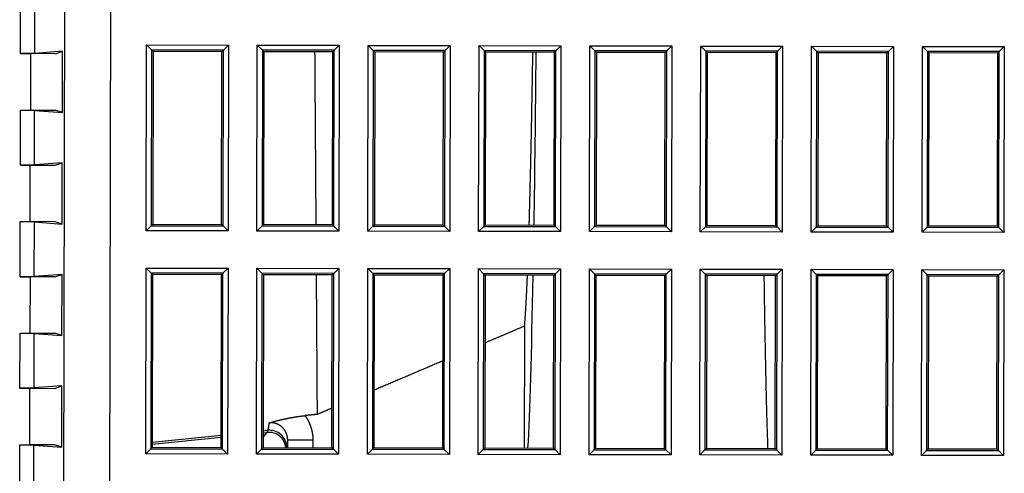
# Model space of a CAD drawing. Header units: millimetres. Extents: x 40090 to 187415, y -53271 to 40260.
# Tile 11 of 43: x 55655 to 55713, y 13983 to 14010. Entities that reach past the tile are written whole.
import ezdxf

# ---------------------------------------------------------------- set-up
doc = ezdxf.new("R2010")
doc.units = ezdxf.units.MM
doc.layers.add('AVM_projektor', color=6, linetype='Continuous')

# ---------------------------------------------------------------- blocks, each defined once
blk = doc.blocks.new('PT-FW430-bottom')
for p, q in [((-25.04, 86.507), (-24.74, 86.207)), ((-25.04, 86.507), (-13.96, 86.507)), ((-25.04, 81.627), (-25.04, 86.507)), ((-24.74, 86.207), (-24.65, 86.117)), ((-24.74, 86.207), (-24.74, 81.926)), ((-14.259, 86.207), (-24.74, 86.207)), ((-14.259, 86.207), (-14.35, 86.117)), ((-13.96, 86.507), (-14.259, 86.207)), ((-14.259, 81.926), (-14.259, 86.207)), ((-13.96, 86.507), (-13.96, 81.627)), ((-11.74, 86.507), (-11.44, 86.207)), ((-11.74, 86.507), (-0.66, 86.507)), ((-11.74, 81.627), (-11.74, 86.507)), ((-11.44, 86.207), (-11.35, 86.117)), ((-0.959, 86.207), (-11.44, 86.207)), ((-11.44, 86.207), (-11.44, 81.926)), ((-0.959, 86.207), (-1.05, 86.117)), ((-0.66, 86.507), (-0.959, 86.207)), ((-0.959, 81.926), (-0.959, 86.207)), ((-0.66, 86.507), (-0.66, 81.627)), ((-24.65, 86.117), (-24.65, 82.017)), ((-14.35, 86.117), (-24.65, 86.117)), ((-14.35, 82.017), (-14.35, 86.117)), ((-1.05, 86.117), (-11.35, 86.117)), ((-11.35, 86.117), (-11.35, 82.017)), ((-1.05, 82.017), (-1.05, 86.117)), ((-24.74, 81.926), (-25.04, 81.627)), ((-13.96, 81.627), (-25.04, 81.627)), ((-24.74, 81.926), (-24.65, 82.017)), ((-24.74, 81.926), (-14.259, 81.926)), ((-24.65, 82.017), (-14.35, 82.017)), ((-14.259, 81.926), (-14.35, 82.017)), ((-14.259, 81.926), (-13.96, 81.627)), ((-11.44, 81.926), (-11.74, 81.627)), ((-0.66, 81.627), (-11.74, 81.627)), ((-11.44, 81.926), (-11.35, 82.017)), ((-11.44, 81.926), (-0.959, 81.926)), ((-11.35, 82.017), (-1.05, 82.017)), ((-0.959, 81.926), (-1.05, 82.017)), ((-0.959, 81.926), (-0.66, 81.627)), ((-25.04, 79.907), (-24.74, 79.607)), ((-25.04, 79.907), (-13.96, 79.907)), ((-25.04, 75.027), (-25.04, 79.907)), ((-13.96, 79.907), (-14.259, 79.607)), ((-13.96, 79.907), (-13.96, 75.027)), ((-11.74, 79.907), (-11.44, 79.607)), ((-11.74, 79.907), (-0.66, 79.907)), ((-11.74, 75.027), (-11.74, 79.907)), ((-0.66, 79.907), (-0.959, 79.607)), ((-0.66, 79.907), (-0.66, 75.027)), ((-24.74, 79.607), (-24.65, 79.517)), ((-14.259, 79.607), (-24.74, 79.607)), ((-24.74, 79.607), (-24.74, 75.326)), ((-14.35, 79.517), (-24.65, 79.517)), ((-24.65, 79.517), (-24.65, 75.417)), ((-14.259, 79.607), (-14.35, 79.517)), ((-14.35, 75.417), (-14.35, 79.517)), ((-14.259, 75.326), (-14.259, 79.607)), ((-11.44, 79.607), (-11.35, 79.517)), ((-11.44, 79.607), (-11.44, 75.326)), ((-0.959, 79.607), (-11.44, 79.607)), ((-11.35, 79.517), (-11.35, 75.417)), ((-1.05, 79.517), (-11.35, 79.517)), ((-0.959, 79.607), (-1.05, 79.517)), ((-1.05, 75.417), (-1.05, 79.517)), ((-0.959, 75.326), (-0.959, 79.607)), ((-24.74, 75.326), (-25.04, 75.027)), ((-24.74, 75.326), (-24.65, 75.417)), ((-24.74, 75.326), (-14.259, 75.326)), ((-24.65, 75.417), (-14.35, 75.417)), ((-14.259, 75.326), (-14.35, 75.417)), ((-14.259, 75.326), (-13.96, 75.027)), ((-11.44, 75.326), (-11.74, 75.027)), ((-11.44, 75.326), (-11.35, 75.417)), ((-11.44, 75.326), (-0.959, 75.326)), ((-11.35, 75.417), (-1.05, 75.417)), ((-0.959, 75.326), (-1.05, 75.417)), ((-0.959, 75.326), (-0.66, 75.027)), ((-13.96, 75.027), (-25.04, 75.027)), ((-0.66, 75.027), (-11.74, 75.027)), ((-25.04, 73.307), (-24.74, 73.007)), ((-25.04, 73.307), (-13.96, 73.307)), ((-25.04, 68.427), (-25.04, 73.307)), ((-13.96, 73.307), (-14.259, 73.007)), ((-13.96, 73.307), (-13.96, 68.427)), ((-11.74, 73.307), (-11.44, 73.007)), ((-11.74, 73.307), (-0.66, 73.307)), ((-11.74, 68.427), (-11.74, 73.307)), ((-0.66, 73.307), (-0.959, 73.007)), ((-0.66, 73.307), (-0.66, 68.427)), ((-24.74, 73.007), (-24.65, 72.917)), ((-24.74, 73.007), (-24.74, 68.726)), ((-14.259, 73.007), (-24.74, 73.007)), ((-24.65, 72.917), (-24.65, 68.817)), ((-14.35, 72.917), (-24.65, 72.917)), ((-14.259, 73.007), (-14.35, 72.917)), ((-14.35, 68.817), (-14.35, 72.917)), ((-14.259, 68.726), (-14.259, 73.007)), ((-11.44, 73.007), (-11.35, 72.917)), ((-11.44, 73.007), (-11.44, 68.726)), ((-0.959, 73.007), (-11.44, 73.007)), ((-11.35, 72.917), (-11.35, 68.817)), ((-1.05, 72.917), (-11.35, 72.917)), ((-0.959, 73.007), (-1.05, 72.917)), ((-1.05, 68.817), (-1.05, 72.917)), ((-0.959, 68.726), (-0.959, 73.007)), ((-24.74, 68.726), (-25.04, 68.427)), ((-24.74, 68.726), (-24.65, 68.817)), ((-24.74, 68.726), (-14.259, 68.726)), ((-24.65, 68.817), (-14.35, 68.817)), ((-14.259, 68.726), (-14.35, 68.817)), ((-14.259, 68.726), (-13.96, 68.427)), ((-11.44, 68.726), (-11.74, 68.427)), ((-11.44, 68.726), (-11.35, 68.817)), ((-11.44, 68.726), (-0.959, 68.726)), ((-11.35, 68.817), (-1.05, 68.817)), ((-0.959, 68.726), (-1.05, 68.817)), ((-0.959, 68.726), (-0.66, 68.427)), ((-13.96, 68.427), (-25.04, 68.427)), ((-0.66, 68.427), (-11.74, 68.427)), ((-25.04, 66.707), (-24.74, 66.407)), ((-25.04, 66.707), (-13.96, 66.707)), ((-25.04, 61.827), (-25.04, 66.707)), ((-24.74, 66.407), (-24.65, 66.317)), ((-14.259, 66.407), (-24.74, 66.407)), ((-24.74, 66.407), (-24.74, 62.126)), ((-14.35, 66.317), (-24.65, 66.317)), ((-24.65, 66.317), (-24.65, 62.217)), ((-14.259, 66.407), (-14.35, 66.317)), ((-14.35, 62.217), (-14.35, 66.317)), ((-13.96, 66.707), (-14.259, 66.407)), ((-14.259, 62.126), (-14.259, 66.407)), ((-13.96, 66.707), (-13.96, 61.827)), ((-11.74, 66.707), (-11.44, 66.407)), ((-11.74, 66.707), (-0.66, 66.707)), ((-11.74, 61.827), (-11.74, 66.707)), ((-11.44, 66.407), (-11.35, 66.317)), ((-0.959, 66.407), (-11.44, 66.407)), ((-11.44, 66.407), (-11.44, 62.126)), ((-1.05, 66.317), (-11.35, 66.317)), ((-11.35, 66.317), (-11.35, 62.217)), ((-0.959, 66.407), (-1.05, 66.317)), ((-1.05, 62.217), (-1.05, 66.317)), ((-0.66, 66.707), (-0.959, 66.407)), ((-0.959, 62.126), (-0.959, 66.407)), ((-0.66, 66.707), (-0.66, 61.827)), ((-24.74, 62.126), (-24.65, 62.217)), ((-24.65, 62.217), (-14.35, 62.217)), ((-14.259, 62.126), (-14.35, 62.217)), ((-11.44, 62.126), (-11.35, 62.217)), ((-11.35, 62.217), (-1.05, 62.217)), ((-0.959, 62.126), (-1.05, 62.217)), ((-24.74, 62.126), (-25.04, 61.827)), ((-13.96, 61.827), (-25.04, 61.827)), ((-24.74, 62.126), (-14.259, 62.126)), ((-14.259, 62.126), (-13.96, 61.827)), ((-11.44, 62.126), (-11.74, 61.827)), ((-0.66, 61.827), (-11.74, 61.827)), ((-11.44, 62.126), (-0.959, 62.126)), ((-0.959, 62.126), (-0.66, 61.827)), ((-25.04, 60.107), (-24.74, 59.807)), ((-25.04, 60.107), (-13.96, 60.107)), ((-25.04, 55.227), (-25.04, 60.107)), ((-24.74, 59.807), (-24.65, 59.717)), ((-24.74, 59.807), (-24.74, 55.526)), ((-14.259, 59.807), (-24.74, 59.807)), ((-14.259, 59.807), (-14.35, 59.717)), ((-13.96, 60.107), (-14.259, 59.807)), ((-14.259, 55.526), (-14.259, 59.807)), ((-13.96, 60.107), (-13.96, 55.227)), ((-11.74, 60.107), (-11.44, 59.807)), ((-11.74, 60.107), (-0.66, 60.107)), ((-11.74, 55.227), (-11.74, 60.107)), ((-11.44, 59.807), (-11.35, 59.717)), ((-11.44, 59.807), (-11.44, 55.526)), ((-0.959, 59.807), (-11.44, 59.807)), ((-0.959, 59.807), (-1.05, 59.717)), ((-0.66, 60.107), (-0.959, 59.807)), ((-0.959, 55.526), (-0.959, 59.807)), ((-0.66, 60.107), (-0.66, 55.227)), ((-14.35, 59.717), (-24.65, 59.717)), ((-24.65, 59.717), (-24.65, 55.617)), ((-14.35, 55.617), (-14.35, 59.717)), ((-11.35, 59.717), (-11.35, 55.617)), ((-1.05, 59.717), (-11.35, 59.717)), ((-1.05, 55.617), (-1.05, 59.717)), ((-8.32, 57.971), (-1.05, 57.971)), ((-24.74, 55.526), (-25.04, 55.227)), ((-13.96, 55.227), (-25.04, 55.227)), ((-24.74, 55.526), (-24.65, 55.617)), ((-24.74, 55.526), (-14.259, 55.526)), ((-24.65, 55.617), (-14.35, 55.617)), ((-14.259, 55.526), (-14.35, 55.617)), ((-14.259, 55.526), (-13.96, 55.227)), ((-11.44, 55.526), (-11.74, 55.227)), ((-0.66, 55.227), (-11.74, 55.227)), ((-11.44, 55.526), (-11.35, 55.617)), ((-11.44, 55.526), (-0.959, 55.526)), ((-11.35, 55.617), (-1.05, 55.617)), ((-0.959, 55.526), (-1.05, 55.617)), ((-0.959, 55.526), (-0.66, 55.227)), ((-25.04, 53.507), (-24.74, 53.207)), ((-25.04, 53.507), (-13.96, 53.507)), ((-25.04, 48.627), (-25.04, 53.507)), ((-13.96, 53.507), (-14.259, 53.207)), ((-13.96, 53.507), (-13.96, 48.627)), ((-11.74, 53.507), (-11.44, 53.207)), ((-11.74, 53.507), (-0.66, 53.507)), ((-11.74, 48.627), (-11.74, 53.507)), ((-0.66, 53.507), (-0.959, 53.207)), ((-0.66, 53.507), (-0.66, 48.627)), ((-24.74, 53.207), (-24.65, 53.117)), ((-14.259, 53.207), (-24.74, 53.207)), ((-24.74, 53.207), (-24.74, 48.926)), ((-14.35, 53.117), (-24.65, 53.117)), ((-24.65, 53.117), (-24.65, 49.017)), ((-14.259, 53.207), (-14.35, 53.117)), ((-14.35, 49.017), (-14.35, 53.117)), ((-14.259, 48.926), (-14.259, 53.207)), ((-11.44, 53.207), (-11.35, 53.117)), ((-11.44, 53.207), (-11.44, 48.926)), ((-0.959, 53.207), (-11.44, 53.207)), ((-11.35, 53.117), (-11.35, 49.017)), ((-1.05, 53.117), (-11.35, 53.117)), ((-0.959, 53.207), (-1.05, 53.117)), ((-1.05, 49.017), (-1.05, 53.117)), ((-0.959, 48.926), (-0.959, 53.207)), ((-24.74, 48.926), (-25.04, 48.627)), ((-24.74, 48.926), (-24.65, 49.017)), ((-24.74, 48.926), (-14.259, 48.926)), ((-24.65, 49.017), (-14.35, 49.017)), ((-14.259, 48.926), (-14.35, 49.017)), ((-14.259, 48.926), (-13.96, 48.627)), ((-11.44, 48.926), (-11.74, 48.627)), ((-11.44, 48.926), (-11.35, 49.017)), ((-11.44, 48.926), (-0.959, 48.926)), ((-11.35, 49.017), (-1.05, 49.017)), ((-0.959, 48.926), (-1.05, 49.017)), ((-0.959, 48.926), (-0.66, 48.627)), ((-13.96, 48.627), (-25.04, 48.627)), ((-0.66, 48.627), (-11.74, 48.627)), ((-25.04, 46.907), (-24.74, 46.607)), ((-25.04, 46.907), (-13.96, 46.907)), ((-25.04, 42.027), (-25.04, 46.907)), ((-13.96, 46.907), (-14.259, 46.607)), ((-13.96, 46.907), (-13.96, 42.027)), ((-11.74, 46.907), (-11.44, 46.607)), ((-11.74, 46.907), (-0.66, 46.907)), ((-11.74, 42.027), (-11.74, 46.907)), ((-0.66, 46.907), (-0.959, 46.607)), ((-0.66, 46.907), (-0.66, 42.027)), ((-24.74, 46.607), (-24.65, 46.517)), ((-14.259, 46.607), (-24.74, 46.607)), ((-24.74, 46.607), (-24.74, 42.326)), ((-14.35, 46.517), (-24.65, 46.517)), ((-24.65, 46.517), (-24.65, 42.417)), ((-14.259, 46.607), (-14.35, 46.517)), ((-14.35, 42.417), (-14.35, 46.517)), ((-14.259, 42.326), (-14.259, 46.607)), ((-11.44, 46.607), (-11.35, 46.517)), ((-11.44, 46.607), (-11.44, 42.326)), ((-0.959, 46.607), (-11.44, 46.607)), ((-1.05, 46.517), (-11.35, 46.517)), ((-11.35, 46.517), (-11.35, 42.417)), ((-0.959, 46.607), (-1.05, 46.517)), ((-1.05, 42.417), (-1.05, 46.517)), ((-0.959, 42.326), (-0.959, 46.607)), ((-1.49, 45.38), (-1.49, 43.88)), ((-1.49, 45.38), (-1.05, 45.38)), ((-1.05, 43.88), (-1.49, 43.88)), ((-1.085, 43.809), (-1.05, 43.797)), ((-24.74, 42.326), (-25.04, 42.027)), ((-24.74, 42.326), (-24.65, 42.417)), ((-24.74, 42.326), (-14.259, 42.326)), ((-24.65, 42.417), (-14.35, 42.417)), ((-14.259, 42.326), (-14.35, 42.417)), ((-14.259, 42.326), (-13.96, 42.027)), ((-11.44, 42.326), (-11.74, 42.027)), ((-11.44, 42.326), (-11.35, 42.417)), ((-11.44, 42.326), (-0.959, 42.326)), ((-11.35, 42.417), (-1.05, 42.417)), ((-1.952, 42.664), (-2.078, 42.704)), ((-2.048, 42.417), (-2.078, 42.704)), ((-1.678, 42.417), (-1.952, 42.663)), ((-1.926, 42.417), (-1.952, 42.663)), ((-0.959, 42.326), (-1.05, 42.417)), ((-0.959, 42.326), (-0.66, 42.027)), ((-13.96, 42.027), (-25.04, 42.027)), ((-0.66, 42.027), (-11.74, 42.027)), ((-25.04, 40.307), (-24.74, 40.007)), ((-25.04, 40.307), (-13.96, 40.307)), ((-25.04, 35.427), (-25.04, 40.307)), ((-24.74, 40.007), (-24.65, 39.917)), ((-14.259, 40.007), (-24.74, 40.007)), ((-24.74, 40.007), (-24.74, 35.726)), ((-14.35, 39.917), (-24.65, 39.917)), ((-24.65, 39.917), (-24.65, 35.817)), ((-14.259, 40.007), (-14.35, 39.917)), ((-14.35, 35.817), (-14.35, 39.917)), ((-13.96, 40.307), (-14.259, 40.007)), ((-14.259, 35.726), (-14.259, 40.007)), ((-13.96, 40.307), (-13.96, 35.427)), ((-11.74, 40.307), (-11.44, 40.007)), ((-11.74, 40.307), (-0.66, 40.307)), ((-11.74, 35.427), (-11.74, 40.307)), ((-11.44, 40.007), (-11.35, 39.917)), ((-11.44, 40.007), (-11.44, 35.726)), ((-0.959, 40.007), (-11.44, 40.007)), ((-1.05, 39.917), (-11.35, 39.917)), ((-11.35, 39.917), (-11.35, 35.817)), ((-1.355, 35.817), (-1.786, 39.917)), ((-1.231, 35.817), (-1.663, 39.917)), ((-0.959, 40.007), (-1.05, 39.917)), ((-1.05, 35.817), (-1.05, 39.917)), ((-0.66, 40.307), (-0.959, 40.007)), ((-0.959, 35.726), (-0.959, 40.007)), ((-0.66, 40.307), (-0.66, 35.427)), ((-24.74, 35.726), (-24.65, 35.817)), ((-24.65, 35.817), (-14.35, 35.817)), ((-14.259, 35.726), (-14.35, 35.817)), ((-11.44, 35.726), (-11.35, 35.817)), ((-11.35, 35.817), (-1.05, 35.817)), ((-0.959, 35.726), (-1.05, 35.817)), ((-24.74, 35.726), (-25.04, 35.427)), ((-13.96, 35.427), (-25.04, 35.427)), ((-24.74, 35.726), (-14.259, 35.726)), ((-14.259, 35.726), (-13.96, 35.427)), ((-11.44, 35.726), (-11.74, 35.427)), ((-0.66, 35.427), (-11.74, 35.427)), ((-11.44, 35.726), (-0.959, 35.726)), ((-0.959, 35.726), (-0.66, 35.427)), ((-200.483, 33.278), (16.887, 33.278)), ((17.425, 30.559), (-200.483, 30.559)), ((-24.507, 30.004), (-24.65, 30.429)), ((-24.65, 30.429), (-24.526, 28.773)), ((-21, 30.429), (-24.65, 30.429)), ((-24.507, 30.004), (-24.507, 28.522)), ((-21, 30.429), (-21.143, 30.004)), ((-21.143, 28.522), (-21.143, 30.004)), ((-21.124, 28.773), (-21, 30.429)), ((-17.857, 30.004), (-18, 30.429)), ((-18, 30.429), (-17.876, 28.773)), ((-14.35, 30.429), (-18, 30.429)), ((-17.857, 28.522), (-17.857, 30.004)), ((-14.35, 30.429), (-14.493, 30.004)), ((-14.493, 30.004), (-14.493, 28.522)), ((-14.474, 28.773), (-14.35, 30.429)), ((-11.207, 30.004), (-11.35, 30.429)), ((-11.35, 30.429), (-11.226, 28.773)), ((-7.7, 30.429), (-11.35, 30.429)), ((-11.207, 30.004), (-11.207, 28.522)), ((-7.7, 30.429), (-7.843, 30.004)), ((-7.843, 28.522), (-7.843, 30.004)), ((-7.824, 28.773), (-7.7, 30.429)), ((-4.557, 30.004), (-4.7, 30.429)), ((-4.7, 30.429), (-4.576, 28.773)), ((-1.05, 30.429), (-4.7, 30.429)), ((-4.557, 28.522), (-4.557, 30.004)), ((-1.05, 30.429), (-1.193, 30.004)), ((-1.193, 30.004), (-1.193, 28.522)), ((-1.174, 28.773), (-1.05, 30.429)), ((-24.526, 28.773), (-27.774, 28.773)), ((-24.526, 28.773), (-24.507, 27.929)), ((-21.143, 27.929), (-21.124, 28.773)), ((-17.876, 28.773), (-21.124, 28.773)), ((-17.876, 28.773), (-17.857, 27.929)), ((-14.493, 27.929), (-14.474, 28.773)), ((-11.226, 28.773), (-14.474, 28.773)), ((-11.226, 28.773), (-11.207, 27.929)), ((-7.843, 27.929), (-7.824, 28.773)), ((-4.576, 28.773), (-7.824, 28.773)), ((-4.576, 28.773), (-4.557, 27.929)), ((-1.193, 27.929), (-1.174, 28.773)), ((2.074, 28.773), (-1.174, 28.773)), ((-24.507, 28.522), (-21.143, 28.522)), ((-24.507, 27.929), (-24.507, 28.522)), ((-21.143, 27.929), (-21.143, 28.522)), ((-14.493, 28.522), (-17.857, 28.522)), ((-17.857, 27.929), (-17.857, 28.522)), ((-14.493, 27.929), (-14.493, 28.522)), ((-11.207, 28.522), (-7.843, 28.522)), ((-11.207, 27.929), (-11.207, 28.522)), ((-7.843, 27.929), (-7.843, 28.522)), ((-1.193, 28.522), (-4.557, 28.522)), ((-4.557, 27.929), (-4.557, 28.522)), ((-1.193, 27.929), (-1.193, 28.522)), ((-24.507, 27.929), (-27.793, 27.929)), ((-17.857, 27.929), (-21.143, 27.929)), ((-11.207, 27.929), (-14.493, 27.929)), ((-4.557, 27.929), (-7.843, 27.929)), ((2.093, 27.929), (-1.193, 27.929))]:
    blk.add_line(p, q)
for centre, major_axis, ratio, start_param, end_param in [((-41.075, 57.956), (-42.2, 0), 0.017455, 4.026589, 4.31261), ((-41.075, 57.956), (-42.2, 0), 0.017455, 3.464069, 3.930842), ((-1.085, 42.809), (-0.306, -0.952), 0.99838, 3.453385, 5.127971), ((-0.958, 42.768), (-0.499, -0.867), 0.999258, 3.756343, 5.338643), ((-47.65, 43.765), (-46.633, 0), 0.017455, 3.195785, 3.284231)]:
    blk.add_ellipse(centre, major_axis=major_axis, ratio=ratio, start_param=start_param, end_param=end_param)
for points, start_tangent, end_tangent in [([(-1.05, 72.482), (-1.343, 72.471), (-1.645, 72.461), (-1.958, 72.45), (-2.281, 72.439), (-2.615, 72.428), (-2.959, 72.418), (-3.314, 72.407), (-3.679, 72.397), (-4.054, 72.387), (-4.439, 72.377), (-4.834, 72.367), (-5.239, 72.357), (-5.653, 72.347), (-6.077, 72.337), (-6.511, 72.328), (-6.954, 72.318), (-7.407, 72.309), (-7.868, 72.299), (-8.339, 72.29), (-8.819, 72.281), (-9.307, 72.272), (-9.805, 72.264), (-10.311, 72.255), (-10.825, 72.247), (-11.348, 72.238)], (-0.999262, -0.038422), (-0.999878, -0.015642)), ([(-14.349, 58.237), (-14.453, 58.24), (-14.558, 58.243), (-14.663, 58.245), (-14.768, 58.248), (-14.875, 58.251), (-14.982, 58.254), (-15.089, 58.257), (-15.198, 58.26), (-15.307, 58.262), (-15.416, 58.265), (-15.526, 58.268), (-15.637, 58.271), (-15.749, 58.273), (-15.861, 58.276), (-15.974, 58.279), (-16.087, 58.281), (-16.201, 58.284), (-16.316, 58.287), (-16.431, 58.29), (-16.547, 58.292), (-16.663, 58.295), (-16.78, 58.298), (-16.898, 58.3), (-17.017, 58.303), (-17.136, 58.305), (-17.255, 58.308), (-17.376, 58.311), (-17.497, 58.313), (-17.618, 58.316), (-17.74, 58.318), (-17.863, 58.321), (-17.987, 58.324), (-18.111, 58.326), (-18.235, 58.329), (-18.361, 58.331), (-18.487, 58.334), (-18.613, 58.336), (-18.74, 58.339), (-18.868, 58.341), (-18.997, 58.344), (-19.126, 58.346), (-19.255, 58.349), (-19.386, 58.351), (-19.517, 58.354), (-19.648, 58.356), (-19.78, 58.358), (-19.913, 58.361), (-20.047, 58.363), (-20.181, 58.366), (-20.315, 58.368), (-20.451, 58.37), (-20.587, 58.373), (-20.723, 58.375), (-20.86, 58.377), (-20.998, 58.38), (-21.137, 58.382), (-21.276, 58.384), (-21.416, 58.387), (-21.556, 58.389), (-21.697, 58.391), (-21.839, 58.394), (-21.981, 58.396), (-22.124, 58.398), (-22.268, 58.4), (-22.412, 58.403), (-22.557, 58.405), (-22.702, 58.407), (-22.848, 58.409), (-22.995, 58.412), (-23.143, 58.414), (-23.291, 58.416), (-23.439, 58.418), (-23.589, 58.42), (-23.739, 58.423), (-23.889, 58.425), (-24.04, 58.427), (-24.191, 58.429), (-24.343, 58.431), (-24.495, 58.433), (-24.648, 58.435)], (-0.999618, 0.027642), (-0.999908, 0.013575)), ([(-8.32, 57.971), (-8.376, 57.976), (-8.434, 57.981), (-8.494, 57.986), (-8.556, 57.991), (-8.619, 57.996), (-8.685, 58.001), (-8.752, 58.006), (-8.821, 58.011), (-8.891, 58.016), (-8.964, 58.021), (-9.038, 58.025), (-9.114, 58.03), (-9.192, 58.035), (-9.271, 58.04), (-9.353, 58.045), (-9.436, 58.05), (-9.521, 58.054), (-9.607, 58.059), (-9.696, 58.064), (-9.786, 58.069), (-9.878, 58.074), (-9.971, 58.078), (-10.067, 58.083), (-10.164, 58.088), (-10.263, 58.092), (-10.363, 58.097), (-10.466, 58.102), (-10.57, 58.107), (-10.676, 58.111), (-10.783, 58.116), (-10.893, 58.121), (-11.004, 58.125), (-11.117, 58.13), (-11.231, 58.134), (-11.348, 58.139)], (-0.995934, 0.090083), (-0.999234, 0.039122)), ([(-8.32, 57.971), (-8.253, 57.814), (-8.185, 57.657), (-8.118, 57.5), (-8.051, 57.343), (-7.983, 57.186), (-7.916, 57.029), (-7.849, 56.872), (-7.782, 56.715), (-7.714, 56.558), (-7.647, 56.401), (-7.58, 56.245), (-7.512, 56.088), (-7.445, 55.931), (-7.378, 55.774), (-7.311, 55.617)], (0.394072, -0.91908), (0.394056, -0.919086)), ([(-6.239, 53.117), (-6.122, 52.843), (-6.004, 52.57), (-5.887, 52.297), (-5.77, 52.023), (-5.653, 51.75), (-5.536, 51.477), (-5.418, 51.203), (-5.301, 50.93), (-5.184, 50.657), (-5.067, 50.384), (-4.95, 50.11), (-4.833, 49.837), (-4.715, 49.564), (-4.598, 49.29), (-4.481, 49.017)], (0.394039, -0.919094), (0.394013, -0.919105)), ([(-3.409, 46.517), (-3.385, 46.459), (-3.36, 46.401), (-3.335, 46.343), (-3.31, 46.285), (-3.285, 46.227), (-3.26, 46.169), (-3.235, 46.111), (-3.211, 46.053), (-3.186, 45.995), (-3.161, 45.937), (-3.136, 45.879), (-3.111, 45.821), (-3.086, 45.763), (-3.061, 45.705), (-3.037, 45.647)], (0.393997, -0.919112), (0.393992, -0.919114)), ([(-14.35, 45.551), (-14.456, 45.55), (-14.562, 45.55), (-14.669, 45.549), (-14.776, 45.548), (-14.883, 45.547), (-14.992, 45.546), (-15.1, 45.545), (-15.209, 45.544), (-15.318, 45.543), (-15.428, 45.542), (-15.538, 45.541), (-15.649, 45.54), (-15.76, 45.539), (-15.871, 45.538), (-15.983, 45.537), (-16.096, 45.536), (-16.208, 45.535), (-16.322, 45.534), (-16.435, 45.533), (-16.549, 45.532), (-16.664, 45.531), (-16.779, 45.53), (-16.894, 45.529), (-17.01, 45.528), (-17.125, 45.527), (-17.242, 45.526), (-17.358, 45.525), (-17.475, 45.524), (-17.593, 45.523), (-17.71, 45.522), (-17.828, 45.521), (-17.947, 45.52), (-18.066, 45.519), (-18.185, 45.518), (-18.304, 45.517), (-18.424, 45.516), (-18.544, 45.515), (-18.665, 45.514), (-18.786, 45.513), (-18.907, 45.512), (-19.029, 45.511), (-19.151, 45.509), (-19.273, 45.508), (-19.396, 45.507), (-19.518, 45.506), (-19.641, 45.505), (-19.765, 45.504), (-19.888, 45.503), (-20.012, 45.502), (-20.136, 45.501), (-20.261, 45.5), (-20.385, 45.499), (-20.51, 45.497), (-20.636, 45.496), (-20.761, 45.495), (-20.887, 45.494), (-21.013, 45.493), (-21.139, 45.492), (-21.266, 45.491), (-21.392, 45.49), (-21.519, 45.489), (-21.647, 45.487), (-21.774, 45.486), (-21.902, 45.485), (-22.03, 45.484), (-22.159, 45.483), (-22.287, 45.482), (-22.416, 45.481), (-22.545, 45.479), (-22.675, 45.478), (-22.805, 45.477), (-22.934, 45.476), (-23.065, 45.475), (-23.195, 45.474), (-23.326, 45.472), (-23.457, 45.471), (-23.588, 45.47), (-23.72, 45.469), (-23.852, 45.468), (-23.984, 45.467), (-24.116, 45.465), (-24.249, 45.464), (-24.381, 45.463), (-24.515, 45.462), (-24.648, 45.461)], (-0.999963, -0.008659), (-0.99996, -0.008948)), ([(-3.037, 45.647), (-3.081, 45.647), (-3.127, 45.647), (-3.174, 45.646), (-3.222, 45.646), (-3.272, 45.645), (-3.323, 45.645), (-3.376, 45.645), (-3.429, 45.644), (-3.484, 45.644), (-3.54, 45.643), (-3.598, 45.643), (-3.657, 45.642), (-3.717, 45.642), (-3.778, 45.641), (-3.841, 45.641), (-3.905, 45.64), (-3.97, 45.64), (-4.037, 45.639), (-4.104, 45.638), (-4.174, 45.638), (-4.244, 45.637), (-4.316, 45.637), (-4.389, 45.636), (-4.463, 45.635), (-4.538, 45.635), (-4.615, 45.634), (-4.693, 45.634), (-4.773, 45.633), (-4.853, 45.632), (-4.935, 45.631), (-5.019, 45.631), (-5.103, 45.63), (-5.189, 45.629), (-5.276, 45.629), (-5.364, 45.628), (-5.454, 45.627), (-5.545, 45.626), (-5.637, 45.626), (-5.731, 45.625), (-5.826, 45.624), (-5.922, 45.623), (-6.02, 45.622), (-6.118, 45.622), (-6.219, 45.621), (-6.32, 45.62), (-6.423, 45.619), (-6.527, 45.618), (-6.632, 45.617), (-6.739, 45.616), (-6.847, 45.615), (-6.956, 45.615), (-7.067, 45.614), (-7.179, 45.613), (-7.292, 45.612), (-7.407, 45.611), (-7.522, 45.61), (-7.639, 45.609), (-7.757, 45.608), (-7.875, 45.607), (-7.995, 45.606), (-8.116, 45.605), (-8.239, 45.604), (-8.362, 45.603), (-8.486, 45.602), (-8.612, 45.601), (-8.738, 45.599), (-8.866, 45.598), (-8.995, 45.597), (-9.124, 45.596), (-9.255, 45.595), (-9.387, 45.594), (-9.52, 45.593), (-9.655, 45.592), (-9.79, 45.591), (-9.926, 45.589), (-10.064, 45.588), (-10.202, 45.587), (-10.342, 45.586), (-10.482, 45.585), (-10.624, 45.583), (-10.767, 45.582), (-10.911, 45.581), (-11.056, 45.58), (-11.202, 45.578), (-11.349, 45.577)], (-0.999966, -0.0083), (-0.999963, -0.008568)), ([(-3.037, 45.647), (-3.031, 45.598), (-3.026, 45.55), (-3.021, 45.501), (-3.016, 45.452), (-3.01, 45.403), (-3.005, 45.354), (-3, 45.305), (-2.995, 45.256), (-2.99, 45.207), (-2.984, 45.158), (-2.979, 45.109), (-2.974, 45.06), (-2.969, 45.012), (-2.963, 44.963), (-2.958, 44.914)], (0.106177, -0.994347), (0.106171, -0.994348)), ([(-2.958, 44.914), (-2.935, 44.93), (-2.911, 44.946), (-2.887, 44.962), (-2.863, 44.978), (-2.839, 44.993), (-2.815, 45.008), (-2.791, 45.023), (-2.766, 45.037), (-2.742, 45.051), (-2.717, 45.065), (-2.692, 45.079), (-2.667, 45.092), (-2.641, 45.105), (-2.616, 45.118), (-2.59, 45.13), (-2.565, 45.142), (-2.539, 45.154), (-2.513, 45.166), (-2.487, 45.177), (-2.46, 45.188), (-2.434, 45.199), (-2.407, 45.209), (-2.381, 45.219), (-2.354, 45.229), (-2.327, 45.239), (-2.3, 45.248), (-2.273, 45.257), (-2.245, 45.266), (-2.218, 45.274), (-2.191, 45.282), (-2.163, 45.29), (-2.136, 45.297), (-2.108, 45.304), (-2.081, 45.311), (-2.053, 45.317), (-2.026, 45.323), (-1.998, 45.329), (-1.97, 45.335), (-1.942, 45.34), (-1.914, 45.345), (-1.887, 45.349), (-1.859, 45.353), (-1.831, 45.357), (-1.802, 45.361), (-1.774, 45.364), (-1.746, 45.367), (-1.718, 45.37), (-1.69, 45.372), (-1.661, 45.374), (-1.633, 45.376), (-1.604, 45.378), (-1.576, 45.379), (-1.547, 45.379), (-1.519, 45.38), (-1.49, 45.38)], (0.815932, 0.578148), (1, -0.000009)), ([(-2.521, 42.781), (-2.526, 42.796), (-2.53, 42.811), (-2.534, 42.826), (-2.539, 42.84), (-2.543, 42.855), (-2.547, 42.87), (-2.551, 42.885), (-2.556, 42.9), (-2.56, 42.915), (-2.565, 42.93), (-2.569, 42.945), (-2.573, 42.96), (-2.578, 42.975), (-2.582, 42.99), (-2.586, 43.006), (-2.591, 43.021), (-2.595, 43.037), (-2.599, 43.052), (-2.604, 43.068), (-2.608, 43.084), (-2.613, 43.1), (-2.617, 43.116), (-2.621, 43.132), (-2.626, 43.148), (-2.63, 43.164), (-2.635, 43.18), (-2.639, 43.197), (-2.643, 43.213), (-2.648, 43.23), (-2.652, 43.246), (-2.657, 43.263), (-2.661, 43.28), (-2.665, 43.297), (-2.67, 43.314), (-2.674, 43.332), (-2.679, 43.349), (-2.683, 43.366), (-2.688, 43.384), (-2.692, 43.402), (-2.696, 43.42), (-2.701, 43.438), (-2.705, 43.456), (-2.71, 43.474), (-2.714, 43.492), (-2.718, 43.51), (-2.723, 43.529), (-2.727, 43.547), (-2.731, 43.566), (-2.736, 43.585), (-2.74, 43.604), (-2.744, 43.623), (-2.749, 43.642), (-2.753, 43.661), (-2.757, 43.68), (-2.762, 43.7), (-2.766, 43.719), (-2.77, 43.739), (-2.774, 43.758), (-2.778, 43.778), (-2.783, 43.798), (-2.787, 43.818), (-2.791, 43.838), (-2.795, 43.859), (-2.799, 43.879), (-2.803, 43.9), (-2.807, 43.92), (-2.812, 43.941), (-2.816, 43.962), (-2.82, 43.983), (-2.824, 44.004), (-2.828, 44.025), (-2.832, 44.046), (-2.836, 44.068), (-2.84, 44.089), (-2.843, 44.111), (-2.847, 44.133), (-2.851, 44.155), (-2.855, 44.177), (-2.859, 44.199), (-2.863, 44.221), (-2.866, 44.244), (-2.87, 44.266), (-2.874, 44.289), (-2.877, 44.311), (-2.881, 44.333), (-2.885, 44.356), (-2.888, 44.379), (-2.892, 44.401), (-2.895, 44.424), (-2.899, 44.447), (-2.902, 44.47), (-2.905, 44.492), (-2.909, 44.515), (-2.912, 44.538), (-2.915, 44.561), (-2.918, 44.585), (-2.921, 44.608), (-2.924, 44.631), (-2.927, 44.654), (-2.93, 44.677), (-2.933, 44.701), (-2.936, 44.724), (-2.939, 44.748), (-2.942, 44.771), (-2.945, 44.795), (-2.948, 44.819), (-2.95, 44.842), (-2.953, 44.866), (-2.956, 44.89), (-2.958, 44.914)], (-0.282119, 0.959379), (-0.106173, 0.994348)), ([(-1.49, 43.88), (-1.521, 43.88), (-1.551, 43.879), (-1.582, 43.877), (-1.612, 43.874), (-1.643, 43.87), (-1.673, 43.865), (-1.703, 43.86), (-1.733, 43.853), (-1.763, 43.846), (-1.793, 43.838), (-1.822, 43.829), (-1.851, 43.82), (-1.88, 43.809), (-1.908, 43.798), (-1.936, 43.785), (-1.964, 43.772), (-1.992, 43.758), (-2.019, 43.743), (-2.045, 43.728), (-2.072, 43.712), (-2.097, 43.695), (-2.122, 43.677), (-2.147, 43.658), (-2.171, 43.639), (-2.194, 43.619), (-2.217, 43.598), (-2.239, 43.576), (-2.261, 43.554), (-2.282, 43.531), (-2.302, 43.508), (-2.322, 43.484), (-2.341, 43.459), (-2.358, 43.434), (-2.376, 43.408), (-2.392, 43.381), (-2.407, 43.354), (-2.422, 43.327), (-2.436, 43.299), (-2.448, 43.27), (-2.46, 43.242), (-2.471, 43.212), (-2.482, 43.183), (-2.491, 43.153), (-2.499, 43.123), (-2.506, 43.092), (-2.512, 43.062), (-2.517, 43.031), (-2.521, 43), (-2.524, 42.969), (-2.526, 42.938), (-2.527, 42.906), (-2.527, 42.875), (-2.526, 42.844), (-2.524, 42.813), (-2.521, 42.782)], (-0.999994, 0.003476), (0.113075, -0.993586)), ([(-2.078, 42.704), (-2.088, 42.707), (-2.098, 42.711), (-2.11, 42.714), (-2.121, 42.717), (-2.134, 42.72), (-2.147, 42.723), (-2.161, 42.726), (-2.175, 42.729), (-2.19, 42.732), (-2.206, 42.735), (-2.222, 42.738), (-2.239, 42.741), (-2.257, 42.745), (-2.275, 42.748), (-2.295, 42.751), (-2.314, 42.754), (-2.335, 42.757), (-2.356, 42.76), (-2.377, 42.763), (-2.4, 42.766), (-2.423, 42.769), (-2.446, 42.772), (-2.471, 42.775), (-2.496, 42.778), (-2.521, 42.782)], (-0.950399, 0.311032), (-0.993087, 0.117378)), ([(-1.952, 42.663), (-1.952, 42.663), (-1.952, 42.663), (-1.952, 42.663), (-1.952, 42.663), (-1.952, 42.663), (-1.952, 42.663), (-1.952, 42.663), (-1.952, 42.664), (-1.952, 42.664), (-1.952, 42.664)], (-0.10467, 0.994507), (-0.103573, 0.994622))]:
    blk.add_spline(points, degree=3, dxfattribs=dict(start_tangent=start_tangent, end_tangent=end_tangent))

msp = doc.modelspace()

# ---------------------------------------------------------------- block references
at = {"layer": 'AVM_projektor', "rotation": 269.8895464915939}
msp.add_blockref('PT-FW430-bottom', (55626.686, 13983.842), dxfattribs=at)

doc.saveas('drawing.dxf')
